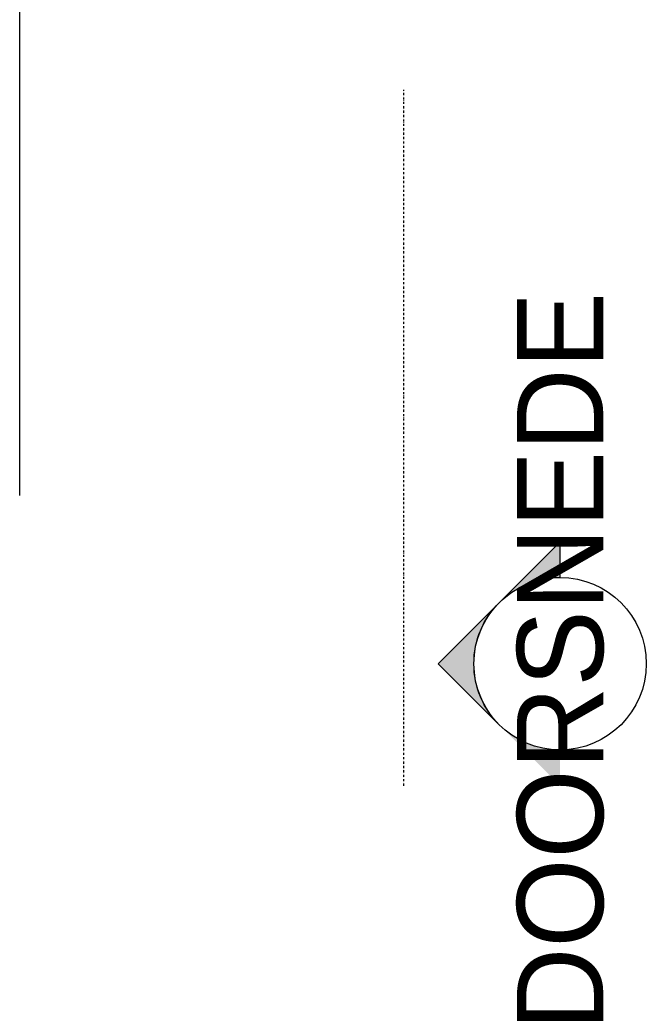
# Model space of a CAD drawing. Extents: x 0 to 286551, y -50 to 581131.
# Tile 53 of 207: x 114325 to 117960, y 549089 to 554798. Entities that reach past the tile are written whole.
import ezdxf
from ezdxf.enums import TextEntityAlignment as Align

# ---------------------------------------------------------------- set-up
doc = ezdxf.new("R2010")
doc.units = 0
doc.header["$MEASUREMENT"] = 0
doc.linetypes.add('DASHDOT', pattern=[25.4, 12.7, -6.35, 0, -6.35])
doc.layers.add('DOORSNEDEN', color=3, linetype='CONTINUOUS')
doc.layers.add('HULPLIJNEN', color=252, linetype='CONTINUOUS', plot=False)

msp = doc.modelspace()

# ---------------------------------------------------------------- hatches: boundary and pattern name
at = {"layer": 'DOORSNEDEN'}
h = msp.add_hatch(color=256, dxfattribs=at)
edge = h.paths.add_edge_path()
edge.add_line((117459.767078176, 551771.2884407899), (117106.2136875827, 551417.7350501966))
edge.add_ellipse((117459.767078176, 551064.1816596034), major_axis=(-353.5533905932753, 353.5533905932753), ratio=0.9999999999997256, start_angle=-45.000000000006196, end_angle=1.0800249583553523e-12, ccw=False)
edge.add_line((117459.767078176, 551564.1816596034), (117459.767078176, 551771.2884407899))
edge = h.paths.add_edge_path()
edge.add_ellipse((117459.767078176, 551064.1816596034), major_axis=(353.5533905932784, 353.5533905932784), ratio=0.9999999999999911, start_angle=90.0000000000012, end_angle=134.9999999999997, ccw=False)
edge.add_line((117106.2136875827, 551417.7350501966), (116752.6602969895, 551064.1816596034))
edge.add_line((116752.6602969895, 551064.1816596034), (117106.2136875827, 550710.6282690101))
edge.add_ellipse((117459.767078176, 551064.1816596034), major_axis=(-353.5533905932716, 353.5533905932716), ratio=0.9999999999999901, start_angle=45.000000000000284, end_angle=90, ccw=False)
edge = h.paths.add_edge_path()
edge.add_ellipse((117459.767078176, 551064.1816596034), major_axis=(353.553390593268, 353.553390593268), ratio=0.9999999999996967, start_angle=180, end_angle=225.0000000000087, ccw=False)
edge.add_line((117106.2136875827, 550710.6282690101), (117459.767078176, 550357.0748784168))
edge.add_line((117459.767078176, 550357.0748784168), (117459.767078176, 550564.1816596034))

# ---------------------------------------------------------------- linework, layer by layer
at = {"layer": 'DOORSNEDEN', "linetype": 'DASHDOT'}
msp.add_lwpolyline([(116552.6602969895, 550357.0748784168), (116552.6602969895, 554391.3165621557)], dxfattribs=at)
at = {"layer": 'DOORSNEDEN'}
for points in [[(117459.767078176, 551771.2884407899), (117106.2136875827, 551417.7350501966, -0.1989123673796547), (117459.767078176, 551564.1816596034)], [(116959.767078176, 551064.1816596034, -0.1989123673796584), (117106.2136875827, 551417.7350501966), (116752.6602969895, 551064.1816596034), (117106.2136875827, 550710.6282690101, -0.1989123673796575)]]:
    msp.add_lwpolyline(points, format="xyb", close=True, dxfattribs=at)
msp.add_circle((117459.767078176, 551064.1816596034), 500, dxfattribs=at)
at = {"layer": 'HULPLIJNEN'}
msp.add_lwpolyline([(114325.4119679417, 552040.1052783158), (114325.4119679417, 572266.6600480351)], dxfattribs=at)

# ---------------------------------------------------------------- texts
at = {"layer": 'DOORSNEDEN'}
msp.add_attdef('DOORSNEDE', text='A', height=500, rotation=90, dxfattribs=at).set_placement((117459.767078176, 551064.1816596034), align=Align.MIDDLE_CENTER)

doc.saveas('drawing.dxf')
